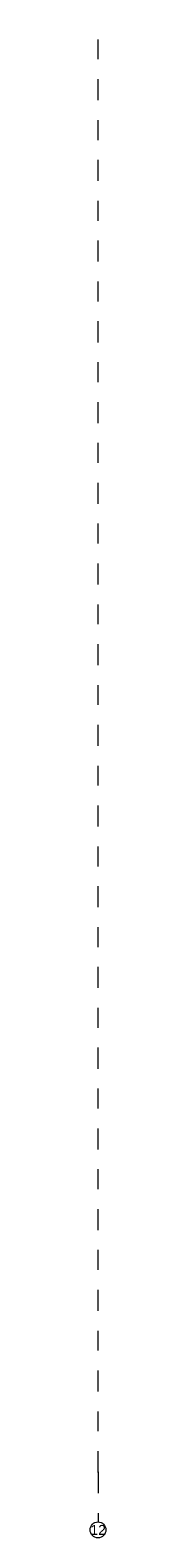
# Model space of a CAD drawing. Header units: metres. Extents: x -3.5 to 65.3, y -10.9 to 16.7.
# Tile 53 of 145: x 40.09 to 40.17, y -10.915 to -3.3333. Entities that reach past the tile are written whole.
import ezdxf

# ---------------------------------------------------------------- set-up
doc = ezdxf.new("R2010")
doc.units = ezdxf.units.M
doc.header["$MEASUREMENT"] = 0
doc.linetypes.add('Strichlinie doppelt', pattern=[0.218722, 0.105833, -0.042333, 0.028222, -0.042333])
doc.layers.add('451 - Universal.Achsen Raster', color=7, linetype='Continuous')
doc.styles.add('ERSTELLTER_STIL_1', font='txt')

msp = doc.modelspace()

# ---------------------------------------------------------------- linework, layer by layer
at = {"layer": '451 - Universal.Achsen Raster', "color": 160, "linetype": 'Strichlinie doppelt', "lineweight": 9, "true_color": 0x3232ff}
for q in [(40.13, 16.355), (40.13, -10.835)]:
    msp.add_line((40.13, -10.585), q, dxfattribs=at)
at = {"layer": '451 - Universal.Achsen Raster', "color": 160, "linetype": 'Continuous', "lineweight": 9, "true_color": 0x3232ff}
msp.add_circle((40.13, -10.875), 0.04, dxfattribs=at)
at = {"layer": '451 - Universal.Achsen Raster', "color": 160, "linetype": 'Strichlinie doppelt', "lineweight": 9, "true_color": 0x3232ff}
msp.add_point((40.13, -10.585), dxfattribs=at)
msp.add_point((40.13, -10.585), dxfattribs=at)

# ---------------------------------------------------------------- texts
at = {"layer": '451 - Universal.Achsen Raster', "color": 160, "lineweight": 9, "true_color": 0x3232ff, "insert": (40.092, -10.85), "char_height": 0.05, "attachment_point": 1, "style": 'ERSTELLTER_STIL_1'}
msp.add_mtext('\\A1;{\\pql;\\pt0;\\fArial|b0|i0|c0|p38;12}', dxfattribs=at)

doc.saveas('drawing.dxf')
